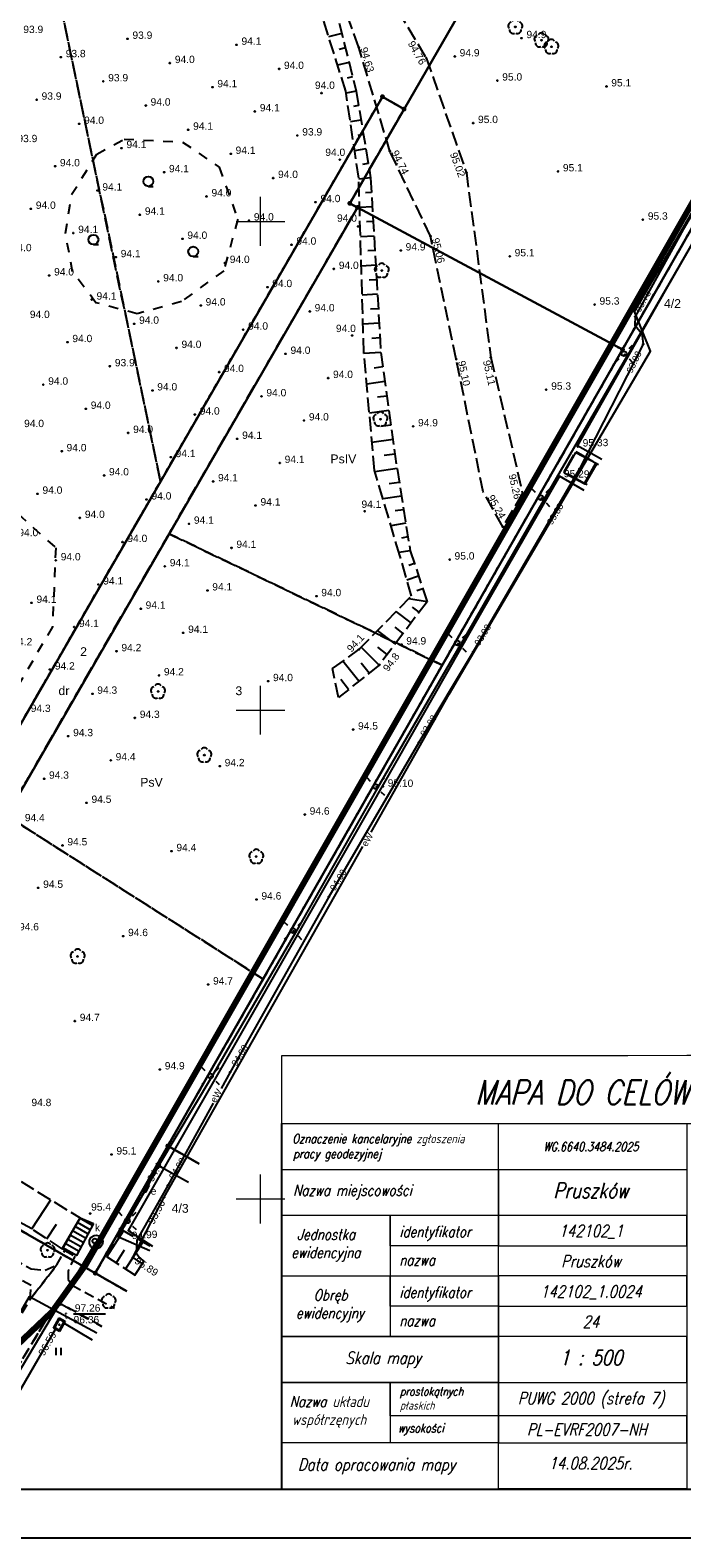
# Model space of a CAD drawing. Extents: x 7487544 to 7487849, y 5781015 to 5781265.
# Tile 6 of 13: x 7487676 to 7487743, y 5781015 to 5781170. Entities that reach past the tile are written whole.
import ezdxf
from ezdxf.enums import TextEntityAlignment as Align

# ---------------------------------------------------------------- set-up
doc = ezdxf.new("R2010")
doc.units = 0
doc.header["$MEASUREMENT"] = 0
for name, pattern in [('4001', [0]), ('4002', [2, 1, -1]), ('4003', [3, 2, -1]), ('4004', [4, 3, -1]), ('4216', [0]), ('4511', [4, 3, -1]), ('4512', [0]), ('4513', [3, 2, -1]), ('4721', [0]), ('4751', [0]), ('4761', [0]), ('4791', [0])]:
    doc.linetypes.add(name, pattern=pattern)
doc.layers.get('0').update_dxf_attribs({"linetype": 'CONTINUOUS'})
for name, color, linetype in [('1246', 7, 'CONTINUOUS'), ('1361', 7, 'CONTINUOUS'), ('1363', 250, 'CONTINUOUS'), ('1422', 104, 'CONTINUOUS'), ('1423', 104, 'CONTINUOUS'), ('1434', 7, 'CONTINUOUS'), ('1450', 7, 'CONTINUOUS'), ('1723', 14, 'CONTINUOUS'), ('1756', 40, 'CONTINUOUS'), ('1766', 1, 'CONTINUOUS'), ('1811', 7, 'CONTINUOUS'), ('1812', 7, 'CONTINUOUS'), ('4511', 7, 'CONTINUOUS'), ('4512', 7, 'CONTINUOUS'), ('4721', 14, 'CONTINUOUS'), ('4751', 40, 'CONTINUOUS'), ('4761', 1, 'CONTINUOUS'), ('4791', 7, 'CONTINUOUS'), ('5216', 7, 'CONTINUOUS'), ('5220', 82, 'CONTINUOUS'), ('5230', 104, 'CONTINUOUS'), ('5334', 7, 'CONTINUOUS'), ('5434', 104, 'CONTINUOUS'), ('5450', 104, 'CONTINUOUS'), ('5513', 8, 'CONTINUOUS'), ('5722', 14, 'CONTINUOUS'), ('5752', 40, 'CONTINUOUS'), ('5753', 40, 'CONTINUOUS'), ('5763', 1, 'CONTINUOUS'), ('5792', 7, 'CONTINUOUS'), ('5852', 8, 'CONTINUOUS'), ('6216', 7, 'CONTINUOUS'), ('6220', 7, 'CONTINUOUS'), ('6230', 7, 'CONTINUOUS'), ('6720', 7, 'CONTINUOUS'), ('6750', 7, 'CONTINUOUS'), ('6751', 7, 'CONTINUOUS'), ('6760', 7, 'CONTINUOUS'), ('6761', 7, 'CONTINUOUS'), ('6801', 7, 'CONTINUOUS'), ('6802', 7, 'CONTINUOUS'), ('ZAKRES_OPRACOWANIA', 82, 'CONTINUOUS')]:
    doc.layers.add(name, color=color, linetype=linetype)
doc.layers.add('__RAMKA', color=7, linetype='CONTINUOUS', lineweight=18)
doc.layers.add('ramka_dobra', color=7, linetype='CONTINUOUS', lineweight=18)
doc.styles.add('KLASY', font='simplex.shx', dxfattribs={"width": 0.8, "oblique": 15.00003, "height": 1.25})
doc.styles.get("Standard").update_dxf_attribs({"font": 'arial.ttf'})

# ---------------------------------------------------------------- blocks, each defined once
blk = doc.blocks.new('1363')
at = {"layer": '1363', "color": 250, "linetype": 'Continuous'}
for p, q in [((-1.06, 1.06), (-1.77, 1.77)), ((1.06, 1.06), (1.77, 1.77)), ((-1.06, -1.06), (-1.77, -1.77)), ((1.06, -1.06), (1.77, -1.77))]:
    blk.add_line(p, q, dxfattribs=at)
blk.add_circle((0, 0), 0.5, dxfattribs=at)
blk = doc.blocks.new('1361')
at = {"layer": '1361', "color": 7, "linetype": 'Continuous'}
blk.add_circle((0, 0), 0.5, dxfattribs=at)
blk = doc.blocks.new('1766')
at = {"layer": '1766', "color": 1, "linetype": 'Continuous'}
blk.add_circle((0, 0), 0.09, dxfattribs=at)
blk = doc.blocks.new('1756')
at = {"layer": '1756', "color": 40, "linetype": 'Continuous'}
blk.add_circle((0, 0), 0.09, dxfattribs=at)
blk = doc.blocks.new('1450')
at = {"layer": '1450', "color": 104, "linetype": 'Continuous'}
for p, q in [((-0.5, 0), (-0.5, 1.5)), ((0.5, 0), (0.5, 1.5))]:
    blk.add_line(p, q, dxfattribs=at)
blk = doc.blocks.new('1811')
at = {"layer": '1811', "color": 7, "linetype": 'Continuous'}
blk.add_circle((0, 0), 0.09, dxfattribs=at)
blk = doc.blocks.new('1812')
at = {"layer": '1812', "color": 7, "linetype": 'Continuous'}
blk.add_circle((0, 0), 0.09, dxfattribs=at)
blk = doc.blocks.new('1423')
at = {"layer": '1423', "color": 104, "linetype": 'Continuous'}
for centre, start, end in [((-0.71, 0.23), 102.5, 221.75), ((0, 0.75), 30.19, 149.77), ((0.71, 0.23), 318.3, 77.49), ((-0.44, -0.61), 174.33, 293.45), ((0.44, -0.61), 246.24, 5.74)]:
    blk.add_arc(centre, 0.75, start, end, dxfattribs=at)
blk = doc.blocks.new('1422')
at = {"layer": '1422', "color": 96, "linetype": 'Continuous', "true_color": 0x008000}
blk.add_circle((0, 0), 0.1, dxfattribs=at)
for centre, start, end in [((-0.71, 0.23), 102.5, 221.75), ((0, 0.75), 30.19, 149.77), ((0.71, 0.23), 318.3, 77.49), ((-0.44, -0.61), 174.33, 293.45), ((0.44, -0.61), 246.24, 5.74)]:
    blk.add_arc(centre, 0.75, start, end, dxfattribs=at)
blk = doc.blocks.new('1434')
at = {"layer": '1434', "color": 0, "linetype": 'Continuous'}
blk.add_line((0, -1), (1, -1), dxfattribs=at)
blk.add_circle((0, 0), 1, dxfattribs=at)
blk = doc.blocks.new('1246')
at = {"linetype": 'Continuous', "true_color": 0xfeffff}
h = blk.add_hatch(color=7, dxfattribs=at)
h.dxf.hatch_style = 1
h.paths.add_polyline_path([(-0.25, 0, 1), (0.25, 0, 1)])
at = {"linetype": 'Continuous', "lineweight": 0}
h = blk.add_hatch(color=0, dxfattribs=at)
edge = h.paths.add_edge_path()
edge.add_arc((0, 0), 0.045, 0, 360)
blk = doc.blocks.new('*U306')
at = {"layer": '__RAMKA', "style": 'KLASY', "oblique": 15.00003, "width": 0.8}
blk.add_text('Nazwa miejscowości', height=1.8, dxfattribs=at).set_placement((1501.475232, -7035.19053))
blk = doc.blocks.new('*U308')
at = {"layer": '__RAMKA', "style": 'KLASY', "oblique": 15.00003, "width": 0.8}
blk.add_text('identyfikator', height=1.8, dxfattribs=at).set_placement((1519.144747, -7042.074856))
blk = doc.blocks.new('*U305')
at = {"layer": '__RAMKA', "style": 'KLASY', "oblique": 15.00003, "width": 0.8}
for s, p in [('Oznaczenie kancelaryjne zgłoszenia', (1501.322521, -7026.470999)), ('pracy geodezyjnej', (1501.47536, -7028.970999))]:
    blk.add_text(s, height=1.5, dxfattribs=at).set_placement(p)
blk = doc.blocks.new('*U307')
at = {"layer": '__RAMKA', "style": 'KLASY', "oblique": 15.00003, "width": 0.8}
for s, p in [('Jednostka', (1502.127789, -7042.52218)), ('ewidencyjna', (1501.156305, -7045.52218))]:
    blk.add_text(s, height=1.8, dxfattribs=at).set_placement(p)
blk = doc.blocks.new('*U309')
at = {"layer": '__RAMKA', "style": 'KLASY', "oblique": 15.00003, "width": 0.8}
blk.add_text('nazwa', height=1.8, dxfattribs=at).set_placement((1519.099679, -7046.774123))
blk = doc.blocks.new('*U310')
at = {"layer": '__RAMKA', "style": 'KLASY', "oblique": 15.00003, "width": 0.8}
for s, p in [('Obręb', (1504.889324, -7052.57891)), ('ewidencyjny', (1501.922558, -7055.57891))]:
    blk.add_text(s, height=1.8, dxfattribs=at).set_placement(p)
blk = doc.blocks.new('*U311')
at = {"layer": '__RAMKA', "style": 'KLASY', "oblique": 15.00003, "width": 0.8}
blk.add_text('identyfikator', height=1.8, dxfattribs=at).set_placement((1519.144747, -7052.131586))
blk = doc.blocks.new('*U312')
at = {"layer": '__RAMKA', "style": 'KLASY', "oblique": 15.00003, "width": 0.8}
blk.add_text('nazwa', height=1.8, dxfattribs=at).set_placement((1519.099679, -7056.830853))
blk = doc.blocks.new('*U314')
at = {"layer": '__RAMKA', "style": 'KLASY', "oblique": 15.00003, "width": 0.8}
blk.add_text('Skala mapy', height=2, dxfattribs=at).set_placement((1510.165, -7063.132116))
blk = doc.blocks.new('*U315')
at = {"layer": '__RAMKA', "style": 'KLASY', "oblique": 15.00003, "width": 0.8}
for s, p in [('Nazwa układu', (1500.897458, -7070.263766)), ('współrzęnych', (1501.286072, -7073.263766))]:
    blk.add_text(s, height=1.8, dxfattribs=at).set_placement(p)
blk = doc.blocks.new('*U316')
at = {"layer": '__RAMKA', "style": 'KLASY', "oblique": 15.00003, "width": 0.8}
for s, p in [('prostokątnych', (1519.213319, -7068.380314)), ('płaskich', (1519.213319, -7070.713647))]:
    blk.add_text(s, height=1.4, dxfattribs=at).set_placement(p)
blk = doc.blocks.new('*U317')
at = {"layer": '__RAMKA', "style": 'KLASY', "oblique": 15.00003, "width": 0.8}
blk.add_text('wysokości', height=1.45, dxfattribs=at).set_placement((1518.878727, -7074.505973))
blk = doc.blocks.new('*U318')
at = {"layer": '__RAMKA', "style": 'KLASY', "oblique": 15.00003, "width": 0.8}
blk.add_text('Data opracowania mapy', height=2, dxfattribs=at).set_placement((1502.276285, -7080.816972))

msp = doc.modelspace()

# ---------------------------------------------------------------- linework, layer by layer
for points in [[(7487544.26, 5781015.33), (7487849.26, 5781015.33), (7487849.26, 5781265.33), (7487544.26, 5781265.33)], [(7487549.26, 5781020.33), (7487844.26, 5781020.33), (7487844.26, 5781260.33), (7487549.26, 5781260.33)]]:
    msp.add_lwpolyline(points, close=True)
at = {"linetype": 'Continuous', "lineweight": 18, "ltscale": 0.5}
for points in [[(7487700, 5781147.5), (7487700, 5781150), (7487700, 5781152.5)], [(7487697.5, 5781150), (7487700, 5781150), (7487702.5, 5781150)], [(7487700, 5781097.5), (7487700, 5781100), (7487700, 5781102.5)], [(7487697.5, 5781100), (7487700, 5781100), (7487702.5, 5781100)], [(7487700, 5781047.5), (7487700, 5781050), (7487700, 5781052.5)], [(7487697.5, 5781050), (7487700, 5781050), (7487702.5, 5781050)]]:
    msp.add_lwpolyline(points, dxfattribs=at)
msp.add_lwpolyline([(7487702.15, 5781057.72), (7487702.15, 5781025.04), (7487702.16, 5781020.33)])
at = {"layer": '1723', "color": 36, "linetype": 'Continuous', "true_color": 0x803300}
msp.add_circle((7487683.04, 5781045.7), 0.25, dxfattribs=at)
at = {"layer": '4511', "color": 7, "linetype": '4511', "ltscale": 0.5}
msp.add_lwpolyline([(7487714.03, 5781171.6), (7487716.97, 5781166.72), (7487721.07, 5781154.98), (7487723.58, 5781136.08), (7487726.83, 5781122.16), (7487724.79, 5781118.77), (7487722.79, 5781122.35), (7487720.04, 5781135.9), (7487717.4, 5781148.5), (7487713.24, 5781157.18), (7487710.06, 5781167.81), (7487706.99, 5781176.21)], dxfattribs=at)
at = {"layer": '4512', "color": 7, "linetype": '4512', "lineweight": 25}
for points in [[(7487757.17, 5781164.61), (7487754.72, 5781166.04), (7487741.38, 5781142.85), (7487732.44, 5781127.07), (7487734.92, 5781125.67)], [(7487731.07, 5781124.25), (7487732.26, 5781126.35), (7487734.41, 5781125.24), (7487733.21, 5781123.12), (7487731.07, 5781124.25)], [(7487733.11, 5781122.49), (7487730.61, 5781123.93), (7487721.67, 5781108.39), (7487711.28, 5781090.17), (7487697.07, 5781065.29), (7487686.44, 5781046.79), (7487688.93, 5781045.17)]]:
    msp.add_lwpolyline(points, dxfattribs=at)
at = {"layer": '4721', "color": 36, "linetype": '4721', "true_color": 0x803300}
msp.add_lwpolyline([(7487673.84, 5781029.87), (7487682.82, 5781045.02), (7487683.17, 5781045.61)], dxfattribs=at)
at = {"layer": '4751', "color": 30, "linetype": '4751', "true_color": 0xff9100}
for points in [[(7487679.9, 5781037.29), (7487682.77, 5781035.59)], [(7487674.21, 5781028.35), (7487679.02, 5781036.67)]]:
    msp.add_lwpolyline(points, dxfattribs=at)
at = {"layer": '4761', "color": 1, "linetype": '4761'}
for points in [[(7487768.22, 5781189.25), (7487767.33, 5781189.58), (7487766.14, 5781188.79), (7487759.41, 5781177.4), (7487751.01, 5781162.45), (7487743.27, 5781149.19), (7487738.34, 5781140.26), (7487738.32, 5781139.39), (7487739.03, 5781138.55), (7487739.17, 5781137.45), (7487732.66, 5781124.68), (7487721.76, 5781105.96), (7487716.21, 5781096.69), (7487706.98, 5781080.9), (7487696.89, 5781062.96), (7487695.97, 5781061.29)], [(7487711.31, 5781087.53), (7487719.31, 5781101.64), (7487739.92, 5781136.74), (7487738.29, 5781140.78), (7487761.9, 5781181.41)], [(7487758.14, 5781172.27), (7487754.29, 5781165.43), (7487745.92, 5781150.77), (7487737.48, 5781136.17), (7487728.94, 5781121.41), (7487720.42, 5781106.66), (7487711.93, 5781092), (7487703.58, 5781077.25), (7487694.99, 5781062.46), (7487689.57, 5781053.39)], [(7487737.2, 5781136.47), (7487737.48, 5781136.17)], [(7487728.94, 5781121.41), (7487728.69, 5781121.74)], [(7487720.42, 5781106.66), (7487720.15, 5781106.87)], [(7487711.93, 5781092), (7487711.8, 5781092.18)], [(7487686.92, 5781044.03), (7487690.13, 5781050.17), (7487710.47, 5781086.05)], [(7487703.58, 5781077.25), (7487703.32, 5781077.44)], [(7487694.99, 5781062.46), (7487694.88, 5781062.58)], [(7487695.15, 5781059.8), (7487690.51, 5781051.39), (7487687.35, 5781045.79), (7487687.26, 5781044.48), (7487687.65, 5781043.94), (7487688.06, 5781043.64)], [(7487692.64, 5781051.67), (7487689.57, 5781053.39), (7487688.52, 5781051.53), (7487688.5, 5781051.48), (7487688.3, 5781051.1)], [(7487688.3, 5781051.1), (7487688.11, 5781050.78), (7487686.37, 5781047.76), (7487685.39, 5781046.17), (7487688.68, 5781044.73)], [(7487686.92, 5781044.03), (7487687.9, 5781043.37)], [(7487673.66, 5781035.37), (7487676.36, 5781040.04), (7487683.26, 5781036.29)]]:
    msp.add_lwpolyline(points, dxfattribs=at)
at = {"layer": '4791', "color": 7, "linetype": '4791'}
for points in [[(7487733.17, 5781123.18), (7487734.32, 5781125.28)], [(7487734.32, 5781125.28), (7487734.61, 5781125.12)], [(7487733.42, 5781123.04), (7487733.17, 5781123.18)]]:
    msp.add_lwpolyline(points, dxfattribs=at)
at = {"layer": '5216', "color": 7, "linetype": '4216'}
for points in [[(7487764.5, 5781247.9), (7487714.69, 5781161.49), (7487712.48, 5781162.76), (7487652.99, 5781059.7), (7487651.02, 5781060.84), (7487606.7, 5781086.33), (7487596.48, 5781092.21), (7487590.35, 5781095.73), (7487587.4, 5781097.42), (7487667.23, 5781230.64), (7487679.81, 5781251.64)], [(7487784.08, 5781215.78), (7487782.41, 5781216.34), (7487737.05, 5781136.9), (7487709.92, 5781151.43), (7487709.14, 5781151.85), (7487714.69, 5781161.49), (7487764.5, 5781247.9)], [(7487693.73, 5781053.58), (7487690.51, 5781055.43), (7487737.05, 5781136.9), (7487782.41, 5781216.34), (7487784.08, 5781215.78)], [(7487655.97, 5781057.99), (7487652.99, 5781059.7), (7487712.48, 5781162.76), (7487714.69, 5781161.49), (7487709.14, 5781151.85), (7487709.92, 5781151.43), (7487655.97, 5781057.99)], [(7487690.51, 5781055.43), (7487683.08, 5781042.41), (7487671.11, 5781049.28), (7487658.82, 5781056.35), (7487655.97, 5781057.99), (7487709.92, 5781151.43), (7487737.05, 5781136.9), (7487690.51, 5781055.43)], [(7487686.3, 5781040.56), (7487683.08, 5781042.41), (7487690.51, 5781055.43), (7487693.73, 5781053.58)], [(7487671.11, 5781049.28), (7487683.08, 5781042.41), (7487686.3, 5781040.56)]]:
    msp.add_lwpolyline(points, dxfattribs=at)
at = {"layer": '5220', "color": 96, "linetype": '4004', "ltscale": 0.5, "true_color": 0x008000}
for points in [[(7487737.05, 5781136.9), (7487718.6, 5781104.61), (7487690.64, 5781118.05), (7487709.92, 5781151.43), (7487709.14, 5781151.85), (7487714.69, 5781161.49), (7487712.48, 5781162.76), (7487689.76, 5781123.41), (7487677.85, 5781180.13), (7487678.23, 5781180.76), (7487682.13, 5781188.1), (7487716.91, 5781203.79), (7487763.28, 5781182.84), (7487737.05, 5781136.9)], [(7487689.76, 5781123.41), (7487671.81, 5781092.3), (7487647.96, 5781129.34), (7487653.92, 5781139.47), (7487677.85, 5781180.13), (7487689.76, 5781123.41)], [(7487700.27, 5781072.5), (7487674, 5781089.22), (7487690.64, 5781118.05), (7487718.6, 5781104.61), (7487700.27, 5781072.5)], [(7487690.51, 5781055.43), (7487683.08, 5781042.41), (7487671.11, 5781049.28), (7487658.82, 5781056.35), (7487655.97, 5781057.99), (7487674, 5781089.22), (7487700.27, 5781072.5), (7487690.51, 5781055.43)]]:
    msp.add_lwpolyline(points, dxfattribs=at)
at = {"layer": '5230', "color": 104, "linetype": '4002', "ltscale": 0.5}
for points in [[(7487693.73, 5781053.58), (7487690.51, 5781055.43), (7487700.27, 5781072.5), (7487718.6, 5781104.61), (7487737.05, 5781136.9), (7487763.28, 5781182.84), (7487778.65, 5781209.76), (7487780.33, 5781212.7), (7487782.41, 5781216.34), (7487784.08, 5781215.78)], [(7487763.28, 5781182.84), (7487737.05, 5781136.9), (7487718.6, 5781104.61), (7487700.27, 5781072.5), (7487690.51, 5781055.43), (7487683.08, 5781042.41), (7487671.11, 5781049.28)], [(7487674, 5781089.22), (7487655.97, 5781057.99), (7487652.99, 5781059.7), (7487671.81, 5781092.3), (7487689.76, 5781123.41), (7487712.48, 5781162.76), (7487714.69, 5781161.49), (7487709.14, 5781151.85), (7487709.92, 5781151.43), (7487690.64, 5781118.05), (7487674, 5781089.22)], [(7487674, 5781089.22), (7487690.64, 5781118.05), (7487709.92, 5781151.43), (7487709.14, 5781151.85), (7487714.69, 5781161.49), (7487712.48, 5781162.76), (7487689.76, 5781123.41), (7487671.81, 5781092.3)], [(7487589.2, 5781056.01), (7487595.19, 5781066.39), (7487606.7, 5781086.33), (7487615.9, 5781081.04), (7487651.02, 5781060.84), (7487652.99, 5781059.7), (7487655.97, 5781057.99), (7487658.82, 5781056.35), (7487671.11, 5781049.28), (7487683.08, 5781042.41), (7487686.3, 5781040.56)], [(7487686.3, 5781040.56), (7487683.08, 5781042.41), (7487690.51, 5781055.43), (7487693.73, 5781053.58)]]:
    msp.add_lwpolyline(points, dxfattribs=at)
at = {"layer": '5334', "color": 7, "linetype": '4001'}
for p, q in [((7487682.8, 5781047.3), (7487681.52, 5781048.04)), ((7487682.09, 5781045.98), (7487680.77, 5781046.74)), ((7487682.33, 5781046.42), (7487681.02, 5781047.17)), ((7487682.56, 5781046.86), (7487681.27, 5781047.61)), ((7487681.15, 5781044.21), (7487679.77, 5781045.01)), ((7487681.38, 5781044.66), (7487680.02, 5781045.44)), ((7487681.62, 5781045.1), (7487680.27, 5781045.87)), ((7487681.86, 5781045.54), (7487680.52, 5781046.31))]:
    msp.add_line(p, q, dxfattribs=at)
msp.add_lwpolyline([(7487682.9, 5781047.49), (7487681.15, 5781044.21), (7487679.71, 5781044.89), (7487681.53, 5781048.06), (7487682.9, 5781047.49)], dxfattribs=at)
at = {"layer": '5434', "color": 96, "linetype": '4002', "true_color": 0x008000}
msp.add_lwpolyline([(7487686.04, 5781158.42), (7487692.03, 5781158.12), (7487695.77, 5781155.54), (7487697.67, 5781150.22), (7487696.23, 5781144.96), (7487691.91, 5781141.81), (7487687.37, 5781140.55), (7487683.15, 5781141.69), (7487680.77, 5781144.84), (7487680.04, 5781148.79), (7487680.66, 5781152.74), (7487683.23, 5781156.88), (7487686.04, 5781158.42)], dxfattribs=at)
msp.add_lwpolyline([(7487673.74, 5781121.39), (7487679.04, 5781116.6), (7487678.7, 5781108.52), (7487673.67, 5781099.89), (7487668.52, 5781092.29), (7487659.7, 5781091.74), (7487653.68, 5781097.2), (7487651.66, 5781099.05), (7487655.02, 5781113.62), (7487662.19, 5781121.61)], close=True, dxfattribs=at)
at = {"layer": '5450', "color": 104, "linetype": '4002'}
msp.add_lwpolyline([(7487675.1, 5781028.91), (7487673.75, 5781029.67), (7487673.57, 5781029.94), (7487673.62, 5781030.26), (7487678.6, 5781038.55), (7487679.11, 5781039.1), (7487679.7, 5781039.19), (7487683.75, 5781036.97)], dxfattribs=at)
at = {"layer": '5513', "color": 7, "linetype": '4513', "ltscale": 0.5}
for points in [[(7487653.23, 5781056.33), (7487653.72, 5781055.51), (7487676.51, 5781042.86), (7487677.95, 5781042.72), (7487679.15, 5781043.25), (7487676.41, 5781039.74), (7487676.51, 5781041.15), (7487655.23, 5781052.95), (7487654.18, 5781053.54), (7487652.26, 5781054.61), (7487653.23, 5781056.33)], [(7487668.06, 5781025.37), (7487676.41, 5781039.74), (7487679.15, 5781043.25), (7487679.96, 5781044.72), (7487681.01, 5781044.15), (7487680.3, 5781042.66), (7487680.3, 5781041.76), (7487680.71, 5781041.17), (7487685.07, 5781038.83)], [(7487683.75, 5781036.97), (7487679.7, 5781039.19), (7487679.11, 5781039.1), (7487678.6, 5781038.55), (7487673.62, 5781030.26), (7487673.57, 5781029.94), (7487673.75, 5781029.67), (7487675.1, 5781028.91)]]:
    msp.add_lwpolyline(points, dxfattribs=at)
at = {"layer": '5722', "color": 36, "linetype": '4003', "true_color": 0x803300}
msp.add_lwpolyline([(7487683.17, 5781046.3), (7487683.5, 5781046.22), (7487683.76, 5781045.98), (7487683.87, 5781045.66), (7487683.8, 5781045.31), (7487683.59, 5781045.04), (7487683.27, 5781044.91), (7487682.92, 5781044.95), (7487682.64, 5781045.15), (7487682.48, 5781045.46), (7487682.5, 5781045.8), (7487682.67, 5781046.1), (7487682.97, 5781046.28), (7487683.17, 5781046.3)], dxfattribs=at)
at = {"layer": '5752', "color": 30, "linetype": '4003', "true_color": 0xff9100}
msp.add_lwpolyline([(7487679.42, 5781036.45), (7487678.8, 5781036.79), (7487679.39, 5781037.83), (7487680.02, 5781037.5), (7487679.42, 5781036.45)], dxfattribs=at)
at = {"layer": '5753', "color": 30, "linetype": '4001', "true_color": 0xff9100}
msp.add_lwpolyline([(7487679.38, 5781036.59), (7487678.95, 5781036.83), (7487679.42, 5781037.7), (7487679.86, 5781037.45), (7487679.38, 5781036.59)], dxfattribs=at)
at = {"layer": '5763', "color": 1, "linetype": '4001'}
msp.add_lwpolyline([(7487688.61, 5781051.42), (7487688.24, 5781050.71), (7487688.02, 5781050.83), (7487688.39, 5781051.54), (7487688.61, 5781051.42)], dxfattribs=at)
at = {"layer": '5792', "color": 7, "linetype": '4003'}
msp.add_lwpolyline([(7487733.17, 5781123.18), (7487731.08, 5781124.37), (7487732.26, 5781126.46), (7487734.32, 5781125.28), (7487733.17, 5781123.18)], dxfattribs=at)
at = {"layer": '5852', "color": 7, "linetype": '4001'}
for p, q in [((7487708.32, 5781169.22), (7487706.97, 5781168.88)), ((7487708.69, 5781167.75), (7487708.06, 5781167.59)), ((7487709.06, 5781166.27), (7487707.89, 5781165.98)), ((7487709.42, 5781164.8), (7487708.88, 5781164.67)), ((7487709.79, 5781163.33), (7487708.76, 5781163.12)), ((7487710.04, 5781161.85), (7487709.51, 5781161.76)), ((7487710.28, 5781160.37), (7487709.2, 5781160.19)), ((7487710.53, 5781158.89), (7487709.97, 5781158.8)), ((7487710.78, 5781157.42), (7487709.63, 5781157.23)), ((7487711.27, 5781154.46), (7487710.05, 5781154.32)), ((7487711.02, 5781155.94), (7487710.44, 5781155.84)), ((7487711.36, 5781152.97), (7487710.73, 5781152.93)), ((7487711.45, 5781151.48), (7487710.14, 5781151.41)), ((7487711.53, 5781150), (7487710.86, 5781149.96)), ((7487711.62, 5781148.51), (7487710.23, 5781148.42)), ((7487711.71, 5781147.02), (7487710.99, 5781146.98)), ((7487711.79, 5781145.53), (7487710.32, 5781145.44)), ((7487711.88, 5781144.04), (7487711.12, 5781144)), ((7487711.97, 5781142.55), (7487710.41, 5781142.46)), ((7487712.06, 5781141.07), (7487711.25, 5781141.02)), ((7487712.14, 5781139.58), (7487710.49, 5781139.48)), ((7487712.23, 5781138.09), (7487711.38, 5781138.04)), ((7487712.32, 5781136.6), (7487710.59, 5781136.5)), ((7487712.53, 5781135.11), (7487711.63, 5781134.99)), ((7487712.73, 5781133.63), (7487710.87, 5781133.37)), ((7487712.94, 5781132.14), (7487711.97, 5781132.01)), ((7487713.14, 5781130.66), (7487711.14, 5781130.38)), ((7487713.35, 5781129.17), (7487712.31, 5781129.03)), ((7487713.56, 5781127.68), (7487711.41, 5781127.38)), ((7487713.76, 5781126.2), (7487712.66, 5781126.04)), ((7487713.97, 5781124.71), (7487711.71, 5781124.4)), ((7487714.2, 5781123.31), (7487713.16, 5781123.15)), ((7487714.42, 5781121.91), (7487712.54, 5781121.61)), ((7487714.87, 5781119.12), (7487713.35, 5781118.87)), ((7487714.64, 5781120.51), (7487713.79, 5781120.38)), ((7487715.09, 5781117.72), (7487714.43, 5781117.61)), ((7487715.32, 5781116.32), (7487714.17, 5781116.13)), ((7487715.75, 5781115.01), (7487715.18, 5781114.82)), ((7487716.18, 5781113.71), (7487714.98, 5781113.31)), ((7487717.05, 5781111.1), (7487715.19, 5781111.41)), ((7487716.62, 5781112.41), (7487715.99, 5781112.2)), ((7487715.42, 5781108.94), (7487713.89, 5781110.09)), ((7487716.24, 5781110.02), (7487715.54, 5781110.54)), ((7487714.61, 5781107.86), (7487713.77, 5781108.49)), ((7487713.79, 5781106.78), (7487711.97, 5781108.15)), ((7487712.16, 5781104.62), (7487710.29, 5781106.44)), ((7487712.97, 5781105.7), (7487712, 5781106.44)), ((7487710.07, 5781102.96), (7487708.43, 5781105.02)), ((7487711.11, 5781103.79), (7487710.31, 5781104.8)), ((7487709.02, 5781102.12), (7487708.21, 5781103.14)), ((7487676.58, 5781046.93), (7487678.53, 5781049.91)), ((7487678.14, 5781045.91), (7487679.13, 5781047.42)), ((7487684.26, 5781044.07), (7487685.97, 5781046.74)), ((7487686.18, 5781042.83), (7487687.96, 5781045.59)), ((7487685.22, 5781043.45), (7487686.09, 5781044.81)), ((7487687.14, 5781042.21), (7487688.05, 5781043.62))]:
    msp.add_line(p, q, dxfattribs=at)
at = {"layer": '5852', "color": 7, "linetype": '4004', "ltscale": 0.5}
for points in [[(7487706.12, 5781178.05), (7487709.79, 5781163.33), (7487711.27, 5781154.46), (7487712.32, 5781136.6), (7487713.97, 5781124.71), (7487715.32, 5781116.32), (7487717.05, 5781111.1), (7487712.16, 5781104.62), (7487707.97, 5781101.29), (7487707.38, 5781104.25), (7487710.06, 5781106.21), (7487715.45, 5781111.67), (7487714.26, 5781115.82), (7487711.67, 5781124.53), (7487710.58, 5781136.56), (7487710.05, 5781154.43), (7487708.73, 5781163.32), (7487704.24, 5781177.55)], [(7487684.26, 5781044.07), (7487685.63, 5781046.94), (7487688.87, 5781045.07)], [(7487687.21, 5781042.17), (7487684.26, 5781044.07)]]:
    msp.add_lwpolyline(points, dxfattribs=at)
msp.add_lwpolyline([(7487666.5, 5781052.53), (7487656.67, 5781058.63), (7487659.19, 5781062.98), (7487668.68, 5781056), (7487681.53, 5781048.06), (7487679.71, 5781044.89), (7487676.58, 5781046.93)], close=True, dxfattribs=at)
at = {"layer": '6751', "color": 30, "linetype": 'Continuous', "true_color": 0xff9100}
msp.add_line((7487680.87, 5781038.25), (7487684.13, 5781038.25), dxfattribs=at)
at = {"layer": 'ramka_dobra', "color": 18, "true_color": 0x000000}
msp.add_line((7487724.36, 5781020.34), (7487724.36, 5781057.72), dxfattribs=at)
msp.add_lwpolyline([(7487702.15, 5781064.63), (7487843.97, 5781064.78)], dxfattribs=at)
at = {"layer": 'ramka_dobra', "color": 18, "true_color": 0x000000, "flags": 128}
for points in [[(7487724.36, 5781057.72), (7487743.62, 5781057.72), (7487743.62, 5781020.34), (7487724.36, 5781020.34), (7487724.36, 5781025.04), (7487743.62, 5781025.04), (7487743.62, 5781027.8), (7487724.36, 5781027.8), (7487724.36, 5781031.23), (7487743.62, 5781031.23), (7487743.62, 5781035.93), (7487724.36, 5781035.93), (7487724.36, 5781039.03), (7487743.62, 5781039.03), (7487743.62, 5781042.13), (7487724.36, 5781042.13), (7487724.36, 5781045.22), (7487743.62, 5781045.22), (7487743.62, 5781048.32), (7487724.36, 5781048.32), (7487724.36, 5781053.02), (7487743.62, 5781053.02)], [(7487702.15, 5781053.02), (7487724.36, 5781053.02), (7487724.36, 5781048.32), (7487702.15, 5781048.32)], [(7487724.36, 5781048.32), (7487724.36, 5781045.22), (7487713.27, 5781045.22), (7487713.27, 5781048.32), (7487713.27, 5781042.13)], [(7487702.15, 5781042.13), (7487724.36, 5781042.13), (7487724.36, 5781035.93), (7487702.15, 5781035.93)], [(7487724.36, 5781042.13), (7487724.36, 5781039.03), (7487713.27, 5781039.03), (7487713.27, 5781042.13), (7487713.27, 5781035.93)], [(7487702.15, 5781035.93), (7487724.36, 5781035.93), (7487724.36, 5781031.23), (7487702.15, 5781031.23)], [(7487702.15, 5781031.23), (7487724.36, 5781031.23), (7487724.36, 5781025.04), (7487702.15, 5781025.04)], [(7487724.36, 5781031.23), (7487724.36, 5781027.8), (7487713.27, 5781027.8), (7487713.27, 5781031.23), (7487713.27, 5781025.04)]]:
    msp.add_lwpolyline(points, dxfattribs=at)
at = {"layer": 'ramka_dobra', "color": 18, "true_color": 0x000000}
msp.add_3dface([(7487702.15, 5781057.72), (7487785.1, 5781057.72), (7487785.1, 5781064.72), (7487702.15, 5781064.63)], dxfattribs=at)
msp.add_3dface([(7487702.15, 5781057.72), (7487785.1, 5781057.72), (7487785.1, 5781064.72), (7487702.15, 5781064.63)], dxfattribs=at)
at = {"layer": 'ZAKRES_OPRACOWANIA', "color": 96, "linetype": 'Continuous', "lineweight": 80, "true_color": 0x008000, "flags": 128}
msp.add_lwpolyline([(7487766.87, 5781191.65), (7487682.04, 5781043.19), (7487678.62, 5781038.39), (7487674.35, 5781034.34), (7487669.36, 5781031.21), (7487663.84, 5781029.12), (7487658.04, 5781028.14), (7487652.15, 5781028.31), (7487646.41, 5781029.63), (7487641.04, 5781032.04), (7487572.49, 5781071.36), (7487567.64, 5781074.83), (7487563.57, 5781079.17), (7487560.44, 5781084.25), (7487558.38, 5781089.83), (7487557.45, 5781095.71), (7487557.71, 5781101.65), (7487559.14, 5781107.44), (7487561.67, 5781112.82), (7487633.33, 5781233.26)], dxfattribs=at)

# ---------------------------------------------------------------- block references
at = {"layer": '1246', "color": 7}
for p in [(7487712.48, 5781162.76), (7487714.69, 5781161.49), (7487709.14, 5781151.85), (7487709.92, 5781151.43), (7487737.05, 5781136.9), (7487690.51, 5781055.43), (7487683.08, 5781042.41)]:
    msp.add_blockref('1246', p, dxfattribs=at)
at = {"layer": '1361', "color": 7, "xscale": 0.5, "yscale": 0.5}
for p in [(7487737.2, 5781136.47), (7487728.69, 5781121.74), (7487720.15, 5781106.87), (7487711.8, 5781092.18), (7487703.32, 5781077.44), (7487694.88, 5781062.58), (7487686.37, 5781047.76)]:
    msp.add_blockref('1361', p, dxfattribs=at)
at = {"layer": '1363', "color": 250, "xscale": 0.5, "yscale": 0.5}
for p in [(7487737.2, 5781136.47), (7487728.69, 5781121.74), (7487720.15, 5781106.87), (7487711.8, 5781092.18), (7487703.32, 5781077.44), (7487694.88, 5781062.58), (7487686.37, 5781047.76)]:
    msp.add_blockref('1363', p, dxfattribs=at)
at = {"layer": '1422', "color": 104, "xscale": 0.5, "yscale": 0.5}
for p in [(7487726.08, 5781169.9), (7487728.75, 5781168.53), (7487729.77, 5781167.87), (7487712.41, 5781144.97), (7487712.27, 5781129.77), (7487689.51, 5781101.92), (7487694.25, 5781095.41), (7487699.57, 5781085.02), (7487681.28, 5781074.81), (7487678.21, 5781044.75)]:
    msp.add_blockref('1422', p, dxfattribs=at)
at = {"layer": '1423', "color": 104, "xscale": 0.5, "yscale": 0.5}
msp.add_blockref('1423', (7487684.46, 5781039.53), dxfattribs=at)
at = {"layer": '1756', "color": 30, "true_color": 0xff9100, "xscale": 0.5, "yscale": 0.5}
for p, rotation in [((7487679.9, 5781037.29), 329.442471), ((7487679.02, 5781036.67), 59.96430000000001)]:
    msp.add_blockref('1756', p, dxfattribs=dict(at, rotation=rotation))
msp.add_blockref('1756', (7487679.41, 5781037.14), dxfattribs=at)
at = {"layer": '1766', "color": 1, "xscale": 0.5, "yscale": 0.5}
for p in [(7487738.34, 5781140.26), (7487739.17, 5781137.45), (7487732.66, 5781124.68), (7487721.76, 5781105.96), (7487716.21, 5781096.69), (7487706.98, 5781080.9), (7487696.89, 5781062.96), (7487688.52, 5781051.53), (7487690.51, 5781051.39), (7487687.65, 5781043.94)]:
    msp.add_blockref('1766', p, dxfattribs=at)
for p, rotation in [((7487690.13, 5781050.17), 60.432858), ((7487686.92, 5781044.03), 326.445756)]:
    msp.add_blockref('1766', p, dxfattribs=dict(at, rotation=rotation))
at = {"layer": '1811', "color": 7, "xscale": 0.5, "yscale": 0.5}
for p in [(7487710.06, 5781167.81), (7487716.97, 5781166.72), (7487713.24, 5781157.18), (7487721.07, 5781154.98), (7487717.4, 5781148.5), (7487720.04, 5781135.9), (7487723.58, 5781136.08), (7487732.48, 5781126.97), (7487730.54, 5781123.84), (7487726.83, 5781122.16), (7487724.79, 5781118.77), (7487712.51, 5781092.19), (7487686.59, 5781046.72)]:
    msp.add_blockref('1811', p, dxfattribs=at)
at = {"layer": '1812', "color": 7, "xscale": 0.5, "yscale": 0.5}
for p in [(7487686.39, 5781168.68), (7487726.72, 5781168.75), (7487679.56, 5781166.8), (7487697.55, 5781168.07), (7487719.88, 5781166.88), (7487690.73, 5781166.2), (7487701.9, 5781165.6), (7487683.91, 5781164.33), (7487695.08, 5781163.73), (7487724.24, 5781164.41), (7487735.4, 5781163.81), (7487677.09, 5781162.45), (7487706.24, 5781163.13), (7487688.25, 5781161.85), (7487699.43, 5781161.26), (7487681.44, 5781159.98), (7487692.6, 5781159.38), (7487721.76, 5781160.06), (7487685.78, 5781157.5), (7487703.77, 5781158.79), (7487696.95, 5781156.91), (7487708.12, 5781156.32), (7487678.97, 5781155.64), (7487690.13, 5781155.03), (7487701.29, 5781154.44), (7487730.45, 5781155.12), (7487683.31, 5781153.16), (7487694.48, 5781152.56), (7487705.64, 5781151.97), (7487676.5, 5781151.29), (7487687.66, 5781150.69), (7487698.82, 5781150.09), (7487739.14, 5781150.18), (7487680.84, 5781148.81), (7487709.98, 5781149.49), (7487692.01, 5781148.22), (7487703.17, 5781147.62), (7487714.35, 5781147.03), (7487685.19, 5781146.34), (7487696.35, 5781145.75), (7487725.51, 5781146.43), (7487678.37, 5781144.47), (7487689.54, 5781143.87), (7487707.51, 5781145.14), (7487700.7, 5781143.28), (7487682.72, 5781142), (7487693.88, 5781141.4), (7487705.04, 5781140.8), (7487734.2, 5781141.49), (7487687.07, 5781139.53), (7487680.24, 5781137.65), (7487698.23, 5781138.93), (7487709.39, 5781138.33), (7487691.41, 5781137.06), (7487702.57, 5781136.45), (7487684.59, 5781135.18), (7487695.76, 5781134.59), (7487677.77, 5781133.3), (7487706.92, 5781133.98), (7487688.93, 5781132.71), (7487700.1, 5781132.11), (7487729.25, 5781132.79), (7487682.12, 5781130.83), (7487693.28, 5781130.24), (7487686.46, 5781128.36), (7487704.45, 5781129.64), (7487715.62, 5781129.04), (7487697.62, 5781127.76), (7487679.65, 5781126.49), (7487690.81, 5781125.89), (7487701.97, 5781125.29), (7487683.99, 5781124.02), (7487677.18, 5781122.14), (7487695.15, 5781123.41), (7487688.34, 5781121.55), (7487699.5, 5781120.94), (7487681.52, 5781119.67), (7487692.68, 5781119.07), (7487710.66, 5781120.35), (7487685.87, 5781117.2), (7487697.03, 5781116.6), (7487679.05, 5781115.33), (7487690.21, 5781114.72), (7487719.36, 5781115.41), (7487683.4, 5781112.86), (7487694.56, 5781112.25), (7487705.72, 5781111.66), (7487676.57, 5781110.98), (7487687.74, 5781110.38), (7487680.92, 5781108.51), (7487692.09, 5781107.91), (7487714.42, 5781106.72), (7487685.26, 5781106.03), (7487710.06, 5781106.21), (7487678.45, 5781104.16), (7487689.61, 5781103.56), (7487712.16, 5781104.62), (7487700.78, 5781102.97), (7487682.79, 5781101.68), (7487687.14, 5781099.21), (7487680.32, 5781097.34), (7487709.48, 5781098.02), (7487684.67, 5781094.87), (7487695.83, 5781094.27), (7487677.85, 5781092.99), (7487682.2, 5781090.52), (7487704.53, 5781089.32), (7487679.73, 5781086.17), (7487690.89, 5781085.58), (7487677.25, 5781081.83), (7487699.59, 5781080.63), (7487685.94, 5781076.89), (7487694.64, 5781071.94), (7487681, 5781068.2), (7487689.7, 5781063.25), (7487684.75, 5781054.55), (7487682.56, 5781048.5)]:
    msp.add_blockref('1812', p, dxfattribs=at)
at = {"layer": '5434', "color": 96, "true_color": 0x008000, "xscale": 0.5, "yscale": 0.5}
for p in [(7487688.52, 5781154.09), (7487682.9, 5781148.14), (7487693.11, 5781146.92), (7487693.11, 5781146.92)]:
    msp.add_blockref('1434', p, dxfattribs=at)
at = {"layer": '5450', "color": 104, "xscale": 0.5, "yscale": 0.5}
msp.add_blockref('1450', (7487679.34, 5781034.02), dxfattribs=at)
at = {"layer": 'ramka_dobra', "color": 18, "linetype": 'Continuous', "true_color": 0x000000, "xscale": 0.616, "yscale": 0.616, "zscale": 0.616}
msp.add_blockref('*U305', (7486778.43, 5785384.01), dxfattribs=at)
at = {"layer": 'ramka_dobra', "color": 18, "true_color": 0x000000, "xscale": 0.616, "yscale": 0.616, "zscale": 0.616}
for name in ['*U306', '*U307', '*U308', '*U309', '*U310', '*U311', '*U312', '*U314', '*U315', '*U316', '*U317', '*U318']:
    msp.add_blockref(name, (7486778.43, 5785384.01), dxfattribs=at)

# ---------------------------------------------------------------- texts
at = {"layer": '6216', "color": 7}
for s, p in [('4/2', (7487741.29, 5781141.15)), ('2', (7487681.54, 5781105.54)), ('3', (7487697.43, 5781101.54)), ('4/3', (7487690.9, 5781048.59))]:
    msp.add_text(s, height=0.9, dxfattribs=at).set_placement(p)
at = {"layer": '6220', "color": 96, "true_color": 0x008000}
for s, p in [('PsIV', (7487707.15, 5781125.26)), ('PsV', (7487687.69, 5781092.18))]:
    msp.add_text(s, height=0.9, dxfattribs=at).set_placement(p)
at = {"layer": '6230', "color": 96, "true_color": 0x008000}
msp.add_text('dr', height=0.9, dxfattribs=at).set_placement((7487679.32, 5781101.55))
at = {"layer": '6720', "color": 36, "true_color": 0x803300}
msp.add_text('k', height=0.75, rotation=359.97, dxfattribs=at).set_placement((7487683.05, 5781046.7))
at = {"layer": '6750', "color": 30, "true_color": 0xff9100}
msp.add_text('t', height=0.75, rotation=359.97, dxfattribs=at).set_placement((7487679.95, 5781037.75))
at = {"layer": '6751', "color": 30, "true_color": 0xff9100}
for s, rotation, p in [('97.26', 359.97, (7487680.99, 5781038.48)), ('96.36', 359.97, (7487680.87, 5781037.28)), ('96.59', 60.1065, (7487677.85, 5781033.88))]:
    msp.add_text(s, height=0.75, rotation=rotation, dxfattribs=at).set_placement(p)
at = {"layer": '6760', "color": 1}
msp.add_text('e', height=0.75, rotation=359.97, dxfattribs=at).set_placement((7487688.76, 5781050.44))
at = {"layer": '6761', "color": 1}
for s, height, rotation, p in [('93.78', 0.67, 60.8104, (7487738.86, 5781140.65)), ('93.88', 0.67, 64.29, (7487738.02, 5781134.42)), ('93.88', 0.67, 58.5966, (7487729.84, 5781118.9)), ('93.98', 0.67, 58.5966, (7487722.41, 5781106.53)), ('93.88', 0.67, 58.5966, (7487716.86, 5781097.25)), ('eW', 0.67, 59.5794, (7487710.86, 5781085.98)), ('94.08', 0.67, 58.5966, (7487707.62, 5781081.46)), ('94.08', 0.67, 58.5966, (7487697.54, 5781063.52)), ('eW', 0.67, 60.6453, (7487695.4, 5781059.78)), ('94.4', 0.75, 59.9027, (7487688.99, 5781051.69)), ('94.08', 0.67, 58.5966, (7487691.15, 5781051.95)), ('93.50', 0.75, 62.8197, (7487689.09, 5781047.33)), ('95.89', 0.75, 326.4391, (7487687.03, 5781043.49))]:
    msp.add_text(s, height=height, rotation=rotation, dxfattribs=at).set_placement(p)
at = {"layer": '6801', "color": 7}
for s, rotation, p in [('94.76', -60.6728, (7487715.05, 5781168.21)), ('94.63', -73.5753, (7487710.2, 5781167.7)), ('94.74', -63.1942, (7487713.38, 5781157.05)), ('95.02', -69.6916, (7487719.37, 5781156.9)), ('95.06', -76.0772, (7487717.53, 5781148.21)), ('95.10', -77.7488, (7487720.2, 5781135.67)), ('95.11', -77.3474, (7487722.76, 5781135.71)), ('95.33', 1.02, (7487732.98, 5781126.97)), ('95.26', -76.8866, (7487725.38, 5781124.07)), ('95.29', 358.67, (7487731.04, 5781123.84)), ('95.24', -60.0748, (7487723.2, 5781121.77)), ('95.10', 359.09, (7487713.01, 5781092.19)), ('94.99', 3.18, (7487686.85, 5781045.89))]:
    msp.add_text(s, height=0.75, rotation=rotation, dxfattribs=at).set_placement(p)
at = {"layer": '6802', "color": 7}
for s, p in [('93.9', (7487675.72, 5781169.27)), ('93.9', (7487686.89, 5781168.68)), ('94.1', (7487698.05, 5781168.07)), ('94.9', (7487727.22, 5781168.75)), ('93.8', (7487680.06, 5781166.8)), ('94.0', (7487691.23, 5781166.2)), ('94.9', (7487720.38, 5781166.88)), ('94.0', (7487702.4, 5781165.6)), ('93.9', (7487684.41, 5781164.33)), ('94.1', (7487695.58, 5781163.73)), ('94.0', (7487705.57, 5781163.56)), ('95.0', (7487724.74, 5781164.41)), ('95.1', (7487735.9, 5781163.81)), ('93.9', (7487677.59, 5781162.45)), ('94.0', (7487688.75, 5781161.85)), ('94.0', (7487681.94, 5781159.98)), ('94.1', (7487699.93, 5781161.26)), ('95.0', (7487722.26, 5781160.06)), ('94.1', (7487693.1, 5781159.38)), ('93.9', (7487704.27, 5781158.79)), ('93.9', (7487675.12, 5781158.11)), ('94.1', (7487686.28, 5781157.5)), ('94.1', (7487697.45, 5781156.91)), ('94.0', (7487679.47, 5781155.64)), ('94.0', (7487706.63, 5781156.7)), ('94.1', (7487690.63, 5781155.03)), ('94.0', (7487701.79, 5781154.44)), ('95.1', (7487730.95, 5781155.12)), ('94.1', (7487683.81, 5781153.16)), ('94.0', (7487694.98, 5781152.56)), ('94.0', (7487677, 5781151.29)), ('94.1', (7487688.16, 5781150.69)), ('94.0', (7487706.14, 5781151.97)), ('94.0', (7487699.32, 5781150.09)), ('94.0', (7487707.83, 5781149.97)), ('95.3', (7487739.64, 5781150.18)), ('94.1', (7487681.34, 5781148.81)), ('94.0', (7487692.51, 5781148.22)), ('94.0', (7487703.67, 5781147.62)), ('94.0', (7487674.53, 5781146.95)), ('94.1', (7487685.69, 5781146.34)), ('94.9', (7487714.85, 5781147.03)), ('95.1', (7487726.01, 5781146.43)), ('94.0', (7487678.87, 5781144.47)), ('94.0', (7487696.85, 5781145.75)), ('94.0', (7487708.01, 5781145.14)), ('94.0', (7487690.04, 5781143.87)), ('94.0', (7487701.2, 5781143.28)), ('94.1', (7487683.22, 5781142)), ('94.0', (7487694.38, 5781141.4)), ('95.3', (7487734.7, 5781141.49)), ('94.0', (7487676.39, 5781140.12)), ('94.0', (7487705.54, 5781140.8)), ('94.0', (7487687.57, 5781139.53)), ('94.0', (7487698.73, 5781138.93)), ('94.0', (7487707.72, 5781138.68)), ('94.0', (7487680.74, 5781137.65)), ('94.0', (7487691.91, 5781137.06)), ('93.9', (7487685.09, 5781135.18)), ('94.0', (7487703.07, 5781136.45)), ('94.0', (7487696.26, 5781134.59)), ('94.0', (7487707.42, 5781133.98)), ('94.0', (7487678.27, 5781133.3)), ('94.0', (7487689.43, 5781132.71)), ('94.0', (7487700.6, 5781132.11)), ('95.3', (7487729.75, 5781132.79)), ('94.0', (7487682.62, 5781130.83)), ('94.0', (7487693.78, 5781130.24)), ('94.0', (7487704.95, 5781129.64)), ('94.9', (7487716.12, 5781129.04)), ('94.0', (7487675.8, 5781128.96)), ('94.0', (7487686.96, 5781128.36)), ('94.1', (7487698.12, 5781127.76)), ('94.0', (7487680.15, 5781126.49)), ('94.1', (7487691.31, 5781125.89)), ('94.1', (7487702.47, 5781125.29)), ('94.0', (7487684.49, 5781124.02)), ('94.1', (7487695.65, 5781123.41)), ('94.0', (7487677.68, 5781122.14)), ('94.0', (7487688.84, 5781121.55)), ('94.1', (7487700, 5781120.94)), ('94.1', (7487710.33, 5781120.7)), ('94.0', (7487682.02, 5781119.67)), ('94.1', (7487693.18, 5781119.07)), ('94.0', (7487675.21, 5781117.8)), ('94.0', (7487686.37, 5781117.2)), ('94.0', (7487679.55, 5781115.33)), ('94.1', (7487697.53, 5781116.6)), ('95.0', (7487719.86, 5781115.41)), ('94.1', (7487690.71, 5781114.72)), ('94.1', (7487683.9, 5781112.86)), ('94.1', (7487695.06, 5781112.25)), ('94.1', (7487677.07, 5781110.98)), ('94.0', (7487706.22, 5781111.66)), ('94.1', (7487688.24, 5781110.38)), ('94.1', (7487681.42, 5781108.51)), ('94.1', (7487692.59, 5781107.91)), ('94.2', (7487674.6, 5781106.63)), ('94.2', (7487685.76, 5781106.03)), ('94.9', (7487714.92, 5781106.72)), ('94.2', (7487678.95, 5781104.16)), ('94.2', (7487690.11, 5781103.56)), ('94.0', (7487701.28, 5781102.97)), ('94.3', (7487683.29, 5781101.68)), ('94.3', (7487676.48, 5781099.82)), ('94.3', (7487687.64, 5781099.21)), ('94.3', (7487680.82, 5781097.34)), ('94.5', (7487709.98, 5781098.02)), ('94.4', (7487685.17, 5781094.87)), ('94.2', (7487696.33, 5781094.27)), ('94.3', (7487678.35, 5781092.99)), ('94.5', (7487682.7, 5781090.52)), ('94.6', (7487705.03, 5781089.32)), ('94.4', (7487675.88, 5781088.64)), ('94.5', (7487680.23, 5781086.17)), ('94.4', (7487691.39, 5781085.58)), ('94.5', (7487677.75, 5781081.83)), ('94.6', (7487700.09, 5781080.63)), ('94.6', (7487675.28, 5781077.48)), ('94.6', (7487686.44, 5781076.89)), ('94.7', (7487695.14, 5781071.94)), ('94.7', (7487681.5, 5781068.2)), ('94.9', (7487690.2, 5781063.25)), ('94.8', (7487676.55, 5781059.5)), ('95.1', (7487685.25, 5781054.55)), ('95.4', (7487682.66, 5781048.81))]:
    msp.add_text(s, height=0.75, dxfattribs=at).set_placement(p)
for s, rotation, p in [('94.1', 47.7003, (7487709.31, 5781105.87)), ('94.8', 52.8813, (7487713.06, 5781103.88))]:
    msp.add_text(s, height=0.75, rotation=rotation, dxfattribs=at).set_placement(p)
at = {"layer": 'ramka_dobra', "color": 18, "linetype": 'Continuous', "true_color": 0x000000, "style": 'KLASY', "oblique": 15, "width": 0.8}
for s, height, p in [('MAPA DO CELÓW PROJEKTOWYCH', 2.464, (7487743.87, 5781060.91)), ('WG.6640.3484.2025', 0.9, (7487733.82, 5781055.35)), ('Pruszków', 1.54, (7487733.82, 5781050.87)), ('142102_1', 1.232, (7487733.82, 5781046.73)), ('Pruszków', 1.232, (7487733.82, 5781043.63)), ('142102_1.0024', 1.232, (7487733.82, 5781040.53)), ('24', 1.232, (7487733.82, 5781037.44)), ('1 : 500', 1.54, (7487733.82, 5781033.78)), ('PUWG 2000 (strefa 7)', 1.232, (7487733.82, 5781029.61)), ('PL-EVRF2007-NH', 1.232, (7487733.38, 5781026.41)), ('14.08.2025r.', 1.232, (7487733.79, 5781022.96))]:
    msp.add_text(s, height=height, dxfattribs=at).set_placement(p, align=Align.MIDDLE_CENTER)

doc.saveas('drawing.dxf')
